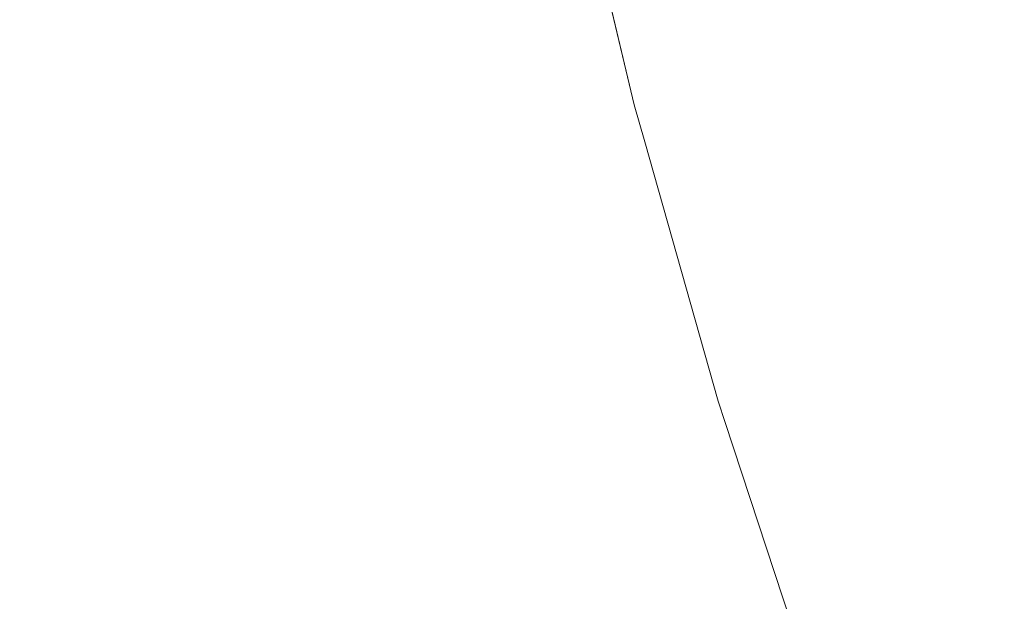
# Model space of a CAD drawing. Header units: centimetres. Extents: x -26.3 to 27.5, y 4.8 to 73.5.
# Tile 123 of 256: x -8.197 to -8.1699, y 5.2361 to 5.2522. Entities that reach past the tile are written whole.
import ezdxf

# ---------------------------------------------------------------- set-up
doc = ezdxf.new("R2010")
doc.units = ezdxf.units.CM
doc.header["$LTSCALE"] = 2.54
doc.layers.add('Lucido design-1', color=7, linetype='Continuous')

# ---------------------------------------------------------------- blocks, each defined once
blk = doc.blocks.new('Gruppo-3-1')
at = {"color": 7, "linetype": 'Continuous', "lineweight": 9}
for points in [[(-25.986537, 6.500212, -1479.014839), (-25.986537, 4.900212, -1479.014839), (27.113463, 4.900212, -1479.014839), (27.113463, 6.500212, -1479.014839)], [(-25.986537, 6.500212, -1515.114839), (-25.986537, 4.900212, -1515.114839), (27.113463, 4.900212, -1515.114839), (27.113463, 6.500212, -1515.114839)]]:
    blk.add_3dface(points, dxfattribs=at)
for points, invisible_edges in [([(-8.171923, 5.251941, -1479.474646), (-8.173805, 5.259853, -1479.474646), (-8.172112, 5.260218, -1479.470911), (-8.170247, 5.252378, -1479.470911)], 15), ([(-8.171923, 5.251941, -1515.574646), (-8.173805, 5.259853, -1515.574646), (-8.172112, 5.260218, -1515.570911), (-8.170247, 5.252378, -1515.570911)], 15), ([(-8.173447, 5.251544, -1479.478445), (-8.175344, 5.259521, -1479.478445), (-8.173805, 5.259853, -1479.474646), (-8.171923, 5.251941, -1479.474646)], 15), ([(-8.173447, 5.251544, -1515.578445), (-8.175344, 5.259521, -1515.578445), (-8.173805, 5.259853, -1515.574646), (-8.171923, 5.251941, -1515.574646)], 15), ([(-8.174818, 5.251187, -1479.482302), (-8.176729, 5.259223, -1479.482302), (-8.175344, 5.259521, -1479.478445), (-8.173447, 5.251544, -1479.478445)], 15), ([(-8.174818, 5.251187, -1515.582302), (-8.176729, 5.259223, -1515.582302), (-8.175344, 5.259521, -1515.578445), (-8.173447, 5.251544, -1515.578445)], 15), ([(-8.176034, 5.250871, -1479.486211), (-8.177957, 5.258958, -1479.486211), (-8.176729, 5.259223, -1479.482302), (-8.174818, 5.251187, -1479.482302)], 15), ([(-8.176034, 5.250871, -1515.586211), (-8.177957, 5.258958, -1515.586211), (-8.176729, 5.259223, -1515.582302), (-8.174818, 5.251187, -1515.582302)], 15), ([(-8.177092, 5.250596, -1479.490164), (-8.179026, 5.258728, -1479.490164), (-8.177957, 5.258958, -1479.486211), (-8.176034, 5.250871, -1479.486211)], 15), ([(-8.177092, 5.250596, -1515.590164), (-8.179026, 5.258728, -1515.590164), (-8.177957, 5.258958, -1515.586211), (-8.176034, 5.250871, -1515.586211)], 15), ([(-8.177991, 5.250361, -1479.494156), (-8.179935, 5.258532, -1479.494156), (-8.179026, 5.258728, -1479.490164), (-8.177092, 5.250596, -1479.490164)], 15), ([(-8.177991, 5.250361, -1515.594156), (-8.179935, 5.258532, -1515.594156), (-8.179026, 5.258728, -1515.590164), (-8.177092, 5.250596, -1515.590164)], 15), ([(-8.179311, 5.250018, -1479.502225), (-8.181268, 5.258244, -1479.502225), (-8.180682, 5.258371, -1479.498178), (-8.178731, 5.250169, -1479.498178)], 15), ([(-8.179311, 5.250018, -1515.602225), (-8.181268, 5.258244, -1515.602225), (-8.180682, 5.258371, -1515.598178), (-8.178731, 5.250169, -1515.598178)], 15), ([(-8.178731, 5.250169, -1479.498178), (-8.180682, 5.258371, -1479.498178), (-8.179935, 5.258532, -1479.494156), (-8.177991, 5.250361, -1479.494156)], 15), ([(-8.178731, 5.250169, -1515.598178), (-8.180682, 5.258371, -1515.598178), (-8.179935, 5.258532, -1515.594156), (-8.177991, 5.250361, -1515.594156)], 15), ([(-8.180256, 5.249772, -1479.7208), (-8.182222, 5.258039, -1479.7208), (-8.182067, 5.258072, -1479.716811), (-8.180103, 5.249811, -1479.716811)], 15), ([(-8.180256, 5.249772, -1515.8208), (-8.182222, 5.258039, -1515.8208), (-8.182067, 5.258072, -1515.816811), (-8.180103, 5.249811, -1515.816811)], 15), ([(-8.181697, 5.256598, -1479.714839), (-8.180084, 5.249816, -1479.714839), (-8.180103, 5.249811, -1479.716811), (-8.182067, 5.258072, -1479.716811)], 14), ([(-8.181697, 5.256598, -1515.814839), (-8.180084, 5.249816, -1515.814839), (-8.180103, 5.249811, -1515.816811), (-8.182067, 5.258072, -1515.816811)], 14), ([(-8.180083, 5.249817, -1479.514294), (-8.182047, 5.258076, -1479.514294), (-8.181951, 5.258097, -1479.510364), (-8.179987, 5.249842, -1479.510364)], 15), ([(-8.180083, 5.249817, -1515.614294), (-8.182047, 5.258076, -1515.614294), (-8.181951, 5.258097, -1515.610364), (-8.179987, 5.249842, -1515.610364)], 15), ([(-8.182047, 5.258076, -1479.514294), (-8.180083, 5.249817, -1479.514294), (-8.180084, 5.249816, -1479.514839), (-8.181697, 5.256598, -1479.514839)], 11), ([(-8.182047, 5.258076, -1515.614294), (-8.180083, 5.249817, -1515.614294), (-8.180084, 5.249816, -1515.614839), (-8.181697, 5.256598, -1515.614839)], 11), ([(-8.179987, 5.249842, -1479.510364), (-8.181951, 5.258097, -1479.510364), (-8.181691, 5.258153, -1479.506289), (-8.17973, 5.249909, -1479.506289)], 15), ([(-8.179987, 5.249842, -1515.610364), (-8.181951, 5.258097, -1515.610364), (-8.181691, 5.258153, -1515.606289), (-8.17973, 5.249909, -1515.606289)], 15), ([(-8.17973, 5.249909, -1479.506289), (-8.181691, 5.258153, -1479.506289), (-8.181268, 5.258244, -1479.502225), (-8.179311, 5.250018, -1479.502225)], 15), ([(-8.17973, 5.249909, -1515.606289), (-8.181691, 5.258153, -1515.606289), (-8.181268, 5.258244, -1515.602225), (-8.179311, 5.250018, -1515.602225)], 15), ([(-8.181643, 5.249411, -1479.732716), (-8.183623, 5.257737, -1479.732716), (-8.183, 5.257871, -1479.728758), (-8.181026, 5.249571, -1479.728758)], 15), ([(-8.181643, 5.249411, -1515.832716), (-8.183623, 5.257737, -1515.832716), (-8.183, 5.257871, -1515.828758), (-8.181026, 5.249571, -1515.828758)], 15), ([(-8.181026, 5.249571, -1479.728758), (-8.183, 5.257871, -1479.728758), (-8.182533, 5.257972, -1479.724784), (-8.180564, 5.249691, -1479.724784)], 15), ([(-8.181026, 5.249571, -1515.828758), (-8.183, 5.257871, -1515.828758), (-8.182533, 5.257972, -1515.824784), (-8.180564, 5.249691, -1515.824784)], 15), ([(-8.180564, 5.249691, -1479.724784), (-8.182533, 5.257972, -1479.724784), (-8.182222, 5.258039, -1479.7208), (-8.180256, 5.249772, -1479.7208)], 15), ([(-8.180564, 5.249691, -1515.824784), (-8.182533, 5.257972, -1515.824784), (-8.182222, 5.258039, -1515.8208), (-8.180256, 5.249772, -1515.8208)], 15), ([(-8.183338, 5.248969, -1479.740552), (-8.185335, 5.257368, -1479.740552), (-8.184402, 5.257569, -1479.736649), (-8.182414, 5.24921, -1479.736649)], 15), ([(-8.183338, 5.248969, -1515.840552), (-8.185335, 5.257368, -1515.840552), (-8.184402, 5.257569, -1515.836649), (-8.182414, 5.24921, -1515.836649)], 15), ([(-8.182414, 5.24921, -1479.736649), (-8.184402, 5.257569, -1479.736649), (-8.183623, 5.257737, -1479.732716), (-8.181643, 5.249411, -1479.732716)], 15), ([(-8.182414, 5.24921, -1515.836649), (-8.184402, 5.257569, -1515.836649), (-8.183623, 5.257737, -1515.832716), (-8.181643, 5.249411, -1515.832716)], 15), ([(-8.184415, 5.248689, -1479.744419), (-8.186423, 5.257133, -1479.744419), (-8.185335, 5.257368, -1479.740552), (-8.183338, 5.248969, -1479.740552)], 15), ([(-8.184415, 5.248689, -1515.844419), (-8.186423, 5.257133, -1515.844419), (-8.185335, 5.257368, -1515.840552), (-8.183338, 5.248969, -1515.840552)], 15), ([(-8.185642, 5.248369, -1479.748242), (-8.187663, 5.256866, -1479.748242), (-8.186423, 5.257133, -1479.744419), (-8.184415, 5.248689, -1479.744419)], 15), ([(-8.185642, 5.248369, -1515.848242), (-8.187663, 5.256866, -1515.848242), (-8.186423, 5.257133, -1515.844419), (-8.184415, 5.248689, -1515.844419)], 15), ([(-8.18702, 5.24801, -1479.752016), (-8.189055, 5.256566, -1479.752016), (-8.187663, 5.256866, -1479.748242), (-8.185642, 5.248369, -1479.748242)], 15), ([(-8.18702, 5.24801, -1515.852016), (-8.189055, 5.256566, -1515.852016), (-8.187663, 5.256866, -1515.848242), (-8.185642, 5.248369, -1515.848242)], 15), ([(-8.188546, 5.247613, -1479.755733), (-8.190596, 5.256234, -1479.755733), (-8.189055, 5.256566, -1479.752016), (-8.18702, 5.24801, -1479.752016)], 15), ([(-8.188546, 5.247613, -1515.855733), (-8.190596, 5.256234, -1515.855733), (-8.189055, 5.256566, -1515.852016), (-8.18702, 5.24801, -1515.852016)], 15), ([(-8.180084, 5.249816, -1479.714839), (-8.181697, 5.256598, -1479.714839), (-8.181697, 5.256598, -1479.514839), (-8.180084, 5.249816, -1479.514839)], 10), ([(-8.180084, 5.249816, -1515.814839), (-8.181697, 5.256598, -1515.814839), (-8.181697, 5.256598, -1515.614839), (-8.180084, 5.249816, -1515.614839)], 10), ([(-8.190217, 5.247178, -1479.759387), (-8.192284, 5.25587, -1479.759387), (-8.190596, 5.256234, -1479.755733), (-8.188546, 5.247613, -1479.755733)], 15), ([(-8.190217, 5.247178, -1515.859387), (-8.192284, 5.25587, -1515.859387), (-8.190596, 5.256234, -1515.855733), (-8.188546, 5.247613, -1515.855733)], 15), ([(-8.192032, 5.246705, -1479.762973), (-8.194118, 5.255475, -1479.762973), (-8.192284, 5.25587, -1479.759387), (-8.190217, 5.247178, -1479.759387)], 15), ([(-8.192032, 5.246705, -1515.862973), (-8.194118, 5.255475, -1515.862973), (-8.192284, 5.25587, -1515.859387), (-8.190217, 5.247178, -1515.859387)], 15), ([(-8.193988, 5.246196, -1479.766484), (-8.196094, 5.255049, -1479.766484), (-8.194118, 5.255475, -1479.762973), (-8.192032, 5.246705, -1479.762973)], 15), ([(-8.193988, 5.246196, -1515.866484), (-8.196094, 5.255049, -1515.866484), (-8.194118, 5.255475, -1515.862973), (-8.192032, 5.246705, -1515.862973)], 15), ([(-8.196083, 5.245651, -1479.769913), (-8.19821, 5.254593, -1479.769913), (-8.196094, 5.255049, -1479.766484), (-8.193988, 5.246196, -1479.766484)], 15), ([(-8.196083, 5.245651, -1515.869913), (-8.19821, 5.254593, -1515.869913), (-8.196094, 5.255049, -1515.866484), (-8.193988, 5.246196, -1515.866484)], 15), ([(-8.198312, 5.24507, -1479.773255), (-8.200461, 5.254108, -1479.773255), (-8.19821, 5.254593, -1479.769913), (-8.196083, 5.245651, -1479.769913)], 15), ([(-8.198312, 5.24507, -1515.873255), (-8.200461, 5.254108, -1515.873255), (-8.19821, 5.254593, -1515.869913), (-8.196083, 5.245651, -1515.869913)], 15), ([(-8.168051, 5.244624, -1479.470911), (-8.170247, 5.252378, -1479.470911), (-8.168422, 5.252853, -1479.467248), (-8.166248, 5.245176, -1479.467248)], 15), ([(-8.168051, 5.244624, -1515.570911), (-8.170247, 5.252378, -1515.570911), (-8.168422, 5.252853, -1515.567248), (-8.166248, 5.245176, -1515.567248)], 15), ([(-8.169707, 5.244117, -1479.474646), (-8.171923, 5.251941, -1479.474646), (-8.170247, 5.252378, -1479.470911), (-8.168051, 5.244624, -1479.470911)], 15), ([(-8.169707, 5.244117, -1515.574646), (-8.171923, 5.251941, -1515.574646), (-8.170247, 5.252378, -1515.570911), (-8.168051, 5.244624, -1515.570911)], 15), ([(-8.171213, 5.243656, -1479.478445), (-8.173447, 5.251544, -1479.478445), (-8.171923, 5.251941, -1479.474646), (-8.169707, 5.244117, -1479.474646)], 15), ([(-8.171213, 5.243656, -1515.578445), (-8.173447, 5.251544, -1515.578445), (-8.171923, 5.251941, -1515.574646), (-8.169707, 5.244117, -1515.574646)], 15), ([(-8.172568, 5.243241, -1479.482302), (-8.174818, 5.251187, -1479.482302), (-8.173447, 5.251544, -1479.478445), (-8.171213, 5.243656, -1479.478445)], 15), ([(-8.172568, 5.243241, -1515.582302), (-8.174818, 5.251187, -1515.582302), (-8.173447, 5.251544, -1515.578445), (-8.171213, 5.243656, -1515.578445)], 15), ([(-8.173769, 5.242873, -1479.486211), (-8.176034, 5.250871, -1479.486211), (-8.174818, 5.251187, -1479.482302), (-8.172568, 5.243241, -1479.482302)], 15), ([(-8.173769, 5.242873, -1515.586211), (-8.176034, 5.250871, -1515.586211), (-8.174818, 5.251187, -1515.582302), (-8.172568, 5.243241, -1515.582302)], 15), ([(-8.174814, 5.242553, -1479.490164), (-8.177092, 5.250596, -1479.490164), (-8.176034, 5.250871, -1479.486211), (-8.173769, 5.242873, -1479.486211)], 15), ([(-8.174814, 5.242553, -1515.590164), (-8.177092, 5.250596, -1515.590164), (-8.176034, 5.250871, -1515.586211), (-8.173769, 5.242873, -1515.586211)], 15), ([(-8.175703, 5.242281, -1479.494156), (-8.177991, 5.250361, -1479.494156), (-8.177092, 5.250596, -1479.490164), (-8.174814, 5.242553, -1479.490164)], 15), ([(-8.175703, 5.242281, -1515.594156), (-8.177991, 5.250361, -1515.594156), (-8.177092, 5.250596, -1515.590164), (-8.174814, 5.242553, -1515.590164)], 15), ([(-8.176434, 5.242057, -1479.498178), (-8.178731, 5.250169, -1479.498178), (-8.177991, 5.250361, -1479.494156), (-8.175703, 5.242281, -1479.494156)], 15), ([(-8.176434, 5.242057, -1515.598178), (-8.178731, 5.250169, -1515.598178), (-8.177991, 5.250361, -1515.594156), (-8.175703, 5.242281, -1515.594156)], 15), ([(-8.177421, 5.241755, -1479.506289), (-8.17973, 5.249909, -1479.506289), (-8.179311, 5.250018, -1479.502225), (-8.177007, 5.241881, -1479.502225)], 15), ([(-8.177421, 5.241755, -1515.606289), (-8.17973, 5.249909, -1515.606289), (-8.179311, 5.250018, -1515.602225), (-8.177007, 5.241881, -1515.602225)], 15), ([(-8.177007, 5.241881, -1479.502225), (-8.179311, 5.250018, -1479.502225), (-8.178731, 5.250169, -1479.498178), (-8.176434, 5.242057, -1479.498178)], 15), ([(-8.177007, 5.241881, -1515.602225), (-8.179311, 5.250018, -1515.602225), (-8.178731, 5.250169, -1515.598178), (-8.176434, 5.242057, -1515.598178)], 15), ([(-8.178702, 5.241362, -1479.728758), (-8.181026, 5.249571, -1479.728758), (-8.180564, 5.249691, -1479.724784), (-8.178245, 5.241502, -1479.724784)], 15), ([(-8.178702, 5.241362, -1515.828758), (-8.181026, 5.249571, -1515.828758), (-8.180564, 5.249691, -1515.824784), (-8.178245, 5.241502, -1515.824784)], 15), ([(-8.178245, 5.241502, -1479.724784), (-8.180564, 5.249691, -1479.724784), (-8.180256, 5.249772, -1479.7208), (-8.177941, 5.241595, -1479.7208)], 15), ([(-8.178245, 5.241502, -1515.824784), (-8.180564, 5.249691, -1515.824784), (-8.180256, 5.249772, -1515.8208), (-8.177941, 5.241595, -1515.8208)], 15), ([(-8.177941, 5.241595, -1479.7208), (-8.180256, 5.249772, -1479.7208), (-8.180103, 5.249811, -1479.716811), (-8.177789, 5.241642, -1479.716811)], 15), ([(-8.177941, 5.241595, -1515.8208), (-8.180256, 5.249772, -1515.8208), (-8.180103, 5.249811, -1515.816811), (-8.177789, 5.241642, -1515.816811)], 15), ([(-8.180103, 5.249811, -1479.716811), (-8.180084, 5.249816, -1479.714839), (-8.179793, 5.248791, -1479.714839)], 9), ([(-8.180103, 5.249811, -1515.816811), (-8.180084, 5.249816, -1515.814839), (-8.179793, 5.248791, -1515.814839)], 9), ([(-8.179793, 5.248791, -1479.714839), (-8.177771, 5.241647, -1479.714839), (-8.177789, 5.241642, -1479.716811), (-8.180103, 5.249811, -1479.716811)], 14), ([(-8.179793, 5.248791, -1515.814839), (-8.177771, 5.241647, -1515.814839), (-8.177789, 5.241642, -1515.816811), (-8.180103, 5.249811, -1515.816811)], 14), ([(-8.179793, 5.248791, -1479.514839), (-8.180084, 5.249816, -1479.514839), (-8.180083, 5.249817, -1479.514294)], 10), ([(-8.179793, 5.248791, -1515.614839), (-8.180084, 5.249816, -1515.614839), (-8.180083, 5.249817, -1515.614294)], 10), ([(-8.180084, 5.249816, -1479.514839), (-8.179793, 5.248791, -1479.514839), (-8.179793, 5.248791, -1479.714839), (-8.180084, 5.249816, -1479.714839)], 10), ([(-8.180084, 5.249816, -1515.614839), (-8.179793, 5.248791, -1515.614839), (-8.179793, 5.248791, -1515.814839), (-8.180084, 5.249816, -1515.814839)], 10), ([(-8.177769, 5.241648, -1479.514294), (-8.180083, 5.249817, -1479.514294), (-8.179987, 5.249842, -1479.510364), (-8.177675, 5.241677, -1479.510364)], 15), ([(-8.177769, 5.241648, -1515.614294), (-8.180083, 5.249817, -1515.614294), (-8.179987, 5.249842, -1515.610364), (-8.177675, 5.241677, -1515.610364)], 15), ([(-8.180083, 5.249817, -1479.514294), (-8.177769, 5.241648, -1479.514294), (-8.177771, 5.241647, -1479.514839), (-8.179793, 5.248791, -1479.514839)], 11), ([(-8.180083, 5.249817, -1515.614294), (-8.177769, 5.241648, -1515.614294), (-8.177771, 5.241647, -1515.614839), (-8.179793, 5.248791, -1515.614839)], 11), ([(-8.177675, 5.241677, -1479.510364), (-8.179987, 5.249842, -1479.510364), (-8.17973, 5.249909, -1479.506289), (-8.177421, 5.241755, -1479.506289)], 15), ([(-8.177675, 5.241677, -1515.610364), (-8.179987, 5.249842, -1515.610364), (-8.17973, 5.249909, -1515.606289), (-8.177421, 5.241755, -1515.606289)], 15), ([(-8.180073, 5.240943, -1479.736649), (-8.182414, 5.24921, -1479.736649), (-8.181643, 5.249411, -1479.732716), (-8.179311, 5.241176, -1479.732716)], 15), ([(-8.180073, 5.240943, -1515.836649), (-8.182414, 5.24921, -1515.836649), (-8.181643, 5.249411, -1515.832716), (-8.179311, 5.241176, -1515.832716)], 15), ([(-8.179311, 5.241176, -1479.732716), (-8.181643, 5.249411, -1479.732716), (-8.181026, 5.249571, -1479.728758), (-8.178702, 5.241362, -1479.728758)], 15), ([(-8.179311, 5.241176, -1515.832716), (-8.181643, 5.249411, -1515.832716), (-8.181026, 5.249571, -1515.828758), (-8.178702, 5.241362, -1515.828758)], 15), ([(-8.180986, 5.240663, -1479.740552), (-8.183338, 5.248969, -1479.740552), (-8.182414, 5.24921, -1479.736649), (-8.180073, 5.240943, -1479.736649)], 15), ([(-8.180986, 5.240663, -1515.840552), (-8.183338, 5.248969, -1515.840552), (-8.182414, 5.24921, -1515.836649), (-8.180073, 5.240943, -1515.836649)], 15), ([(-8.18205, 5.240337, -1479.744419), (-8.184415, 5.248689, -1479.744419), (-8.183338, 5.248969, -1479.740552), (-8.180986, 5.240663, -1479.740552)], 15), ([(-8.18205, 5.240337, -1515.844419), (-8.184415, 5.248689, -1515.844419), (-8.183338, 5.248969, -1515.840552), (-8.180986, 5.240663, -1515.840552)], 15), ([(-8.183263, 5.239966, -1479.748242), (-8.185642, 5.248369, -1479.748242), (-8.184415, 5.248689, -1479.744419), (-8.18205, 5.240337, -1479.744419)], 15), ([(-8.183263, 5.239966, -1515.848242), (-8.185642, 5.248369, -1515.848242), (-8.184415, 5.248689, -1515.844419), (-8.18205, 5.240337, -1515.844419)], 15), ([(-8.177771, 5.241647, -1479.714839), (-8.179793, 5.248791, -1479.714839), (-8.179793, 5.248791, -1479.514839), (-8.177771, 5.241647, -1479.514839)], 10), ([(-8.177771, 5.241647, -1515.814839), (-8.179793, 5.248791, -1515.814839), (-8.179793, 5.248791, -1515.614839), (-8.177771, 5.241647, -1515.614839)], 10), ([(-8.184624, 5.239549, -1479.752016), (-8.18702, 5.24801, -1479.752016), (-8.185642, 5.248369, -1479.748242), (-8.183263, 5.239966, -1479.748242)], 15), ([(-8.184624, 5.239549, -1515.852016), (-8.18702, 5.24801, -1515.852016), (-8.185642, 5.248369, -1515.848242), (-8.183263, 5.239966, -1515.848242)], 15), ([(-8.186131, 5.239087, -1479.755733), (-8.188546, 5.247613, -1479.755733), (-8.18702, 5.24801, -1479.752016), (-8.184624, 5.239549, -1479.752016)], 15), ([(-8.186131, 5.239087, -1515.855733), (-8.188546, 5.247613, -1515.855733), (-8.18702, 5.24801, -1515.852016), (-8.184624, 5.239549, -1515.852016)], 15), ([(-8.187783, 5.238581, -1479.759387), (-8.190217, 5.247178, -1479.759387), (-8.188546, 5.247613, -1479.755733), (-8.186131, 5.239087, -1479.755733)], 15), ([(-8.187783, 5.238581, -1515.859387), (-8.190217, 5.247178, -1515.859387), (-8.188546, 5.247613, -1515.855733), (-8.186131, 5.239087, -1515.855733)], 15), ([(-8.189576, 5.238032, -1479.762973), (-8.192032, 5.246705, -1479.762973), (-8.190217, 5.247178, -1479.759387), (-8.187783, 5.238581, -1479.759387)], 15), ([(-8.189576, 5.238032, -1515.862973), (-8.192032, 5.246705, -1515.862973), (-8.190217, 5.247178, -1515.859387), (-8.187783, 5.238581, -1515.859387)], 15), ([(-8.191509, 5.23744, -1479.766484), (-8.193988, 5.246196, -1479.766484), (-8.192032, 5.246705, -1479.762973), (-8.189576, 5.238032, -1479.762973)], 15), ([(-8.191509, 5.23744, -1515.866484), (-8.193988, 5.246196, -1515.866484), (-8.192032, 5.246705, -1515.862973), (-8.189576, 5.238032, -1515.862973)], 15), ([(-8.193578, 5.236806, -1479.769913), (-8.196083, 5.245651, -1479.769913), (-8.193988, 5.246196, -1479.766484), (-8.191509, 5.23744, -1479.766484)], 15), ([(-8.193578, 5.236806, -1515.869913), (-8.196083, 5.245651, -1515.869913), (-8.193988, 5.246196, -1515.866484), (-8.191509, 5.23744, -1515.866484)], 15), ([(-8.195781, 5.236132, -1479.773255), (-8.198312, 5.24507, -1479.773255), (-8.196083, 5.245651, -1479.769913), (-8.193578, 5.236806, -1479.769913)], 15), ([(-8.195781, 5.236132, -1515.873255), (-8.198312, 5.24507, -1515.873255), (-8.196083, 5.245651, -1515.869913), (-8.193578, 5.236806, -1515.869913)], 15), ([(-8.19815, 5.235406, -1479.776551), (-8.200709, 5.244446, -1479.776551), (-8.198312, 5.24507, -1479.773255), (-8.195781, 5.236132, -1479.773255)], 15), ([(-8.19815, 5.235406, -1515.876551), (-8.200709, 5.244446, -1515.876551), (-8.198312, 5.24507, -1515.873255), (-8.195781, 5.236132, -1515.873255)], 15), ([(-8.168647, 5.235869, -1479.478445), (-8.171213, 5.243656, -1479.478445), (-8.169707, 5.244117, -1479.474646), (-8.167161, 5.236393, -1479.474646)], 15), ([(-8.168647, 5.235869, -1515.578445), (-8.171213, 5.243656, -1515.578445), (-8.169707, 5.244117, -1515.574646), (-8.167161, 5.236393, -1515.574646)], 15), ([(-8.169982, 5.235397, -1479.482302), (-8.172568, 5.243241, -1479.482302), (-8.171213, 5.243656, -1479.478445), (-8.168647, 5.235869, -1479.478445)], 15), ([(-8.169982, 5.235397, -1515.582302), (-8.172568, 5.243241, -1515.582302), (-8.171213, 5.243656, -1515.578445), (-8.168647, 5.235869, -1515.578445)], 15), ([(-8.171166, 5.234978, -1479.486211), (-8.173769, 5.242873, -1479.486211), (-8.172568, 5.243241, -1479.482302), (-8.169982, 5.235397, -1479.482302)], 15), ([(-8.171166, 5.234978, -1515.586211), (-8.173769, 5.242873, -1515.586211), (-8.172568, 5.243241, -1515.582302), (-8.169982, 5.235397, -1515.582302)], 15), ([(-8.172197, 5.234614, -1479.490164), (-8.174814, 5.242553, -1479.490164), (-8.173769, 5.242873, -1479.486211), (-8.171166, 5.234978, -1479.486211)], 15), ([(-8.172197, 5.234614, -1515.590164), (-8.174814, 5.242553, -1515.590164), (-8.173769, 5.242873, -1515.586211), (-8.171166, 5.234978, -1515.586211)], 15), ([(-8.173074, 5.234304, -1479.494156), (-8.175703, 5.242281, -1479.494156), (-8.174814, 5.242553, -1479.490164), (-8.172197, 5.234614, -1479.490164)], 15), ([(-8.173074, 5.234304, -1515.594156), (-8.175703, 5.242281, -1515.594156), (-8.174814, 5.242553, -1515.590164), (-8.172197, 5.234614, -1515.590164)], 15), ([(-8.17436, 5.23385, -1479.502225), (-8.177007, 5.241881, -1479.502225), (-8.176434, 5.242057, -1479.498178), (-8.173795, 5.23405, -1479.498178)], 15), ([(-8.17436, 5.23385, -1515.602225), (-8.177007, 5.241881, -1515.602225), (-8.176434, 5.242057, -1515.598178), (-8.173795, 5.23405, -1515.598178)], 15), ([(-8.173795, 5.23405, -1479.498178), (-8.176434, 5.242057, -1479.498178), (-8.175703, 5.242281, -1479.494156), (-8.173074, 5.234304, -1479.494156)], 15), ([(-8.173795, 5.23405, -1515.598178), (-8.176434, 5.242057, -1515.598178), (-8.175703, 5.242281, -1515.594156), (-8.173074, 5.234304, -1515.594156)], 15), ([(-8.174768, 5.233706, -1479.506289), (-8.177421, 5.241755, -1479.506289), (-8.177007, 5.241881, -1479.502225), (-8.17436, 5.23385, -1479.502225)], 15), ([(-8.174768, 5.233706, -1515.606289), (-8.177421, 5.241755, -1515.606289), (-8.177007, 5.241881, -1515.602225), (-8.17436, 5.23385, -1515.602225)], 15), ([(-8.176031, 5.23326, -1479.728758), (-8.178702, 5.241362, -1479.728758), (-8.178245, 5.241502, -1479.724784), (-8.17558, 5.233419, -1479.724784)], 15), ([(-8.176031, 5.23326, -1515.828758), (-8.178702, 5.241362, -1515.828758), (-8.178245, 5.241502, -1515.824784), (-8.17558, 5.233419, -1515.824784)], 15), ([(-8.17558, 5.233419, -1479.724784), (-8.178245, 5.241502, -1479.724784), (-8.177941, 5.241595, -1479.7208), (-8.175281, 5.233525, -1479.7208)], 15), ([(-8.17558, 5.233419, -1515.824784), (-8.178245, 5.241502, -1515.824784), (-8.177941, 5.241595, -1515.8208), (-8.175281, 5.233525, -1515.8208)], 15), ([(-8.175281, 5.233525, -1479.7208), (-8.177941, 5.241595, -1479.7208), (-8.177789, 5.241642, -1479.716811), (-8.175131, 5.233578, -1479.716811)], 15), ([(-8.175281, 5.233525, -1515.8208), (-8.177941, 5.241595, -1515.8208), (-8.177789, 5.241642, -1515.816811), (-8.175131, 5.233578, -1515.816811)], 15), ([(-8.177789, 5.241642, -1479.716811), (-8.177771, 5.241647, -1479.714839), (-8.177576, 5.241056, -1479.714839)], 9), ([(-8.177789, 5.241642, -1515.816811), (-8.177771, 5.241647, -1515.814839), (-8.177576, 5.241056, -1515.814839)], 9), ([(-8.177576, 5.241056, -1479.714839), (-8.175113, 5.233584, -1479.714839), (-8.175131, 5.233578, -1479.716811), (-8.177789, 5.241642, -1479.716811)], 14), ([(-8.177576, 5.241056, -1515.814839), (-8.175113, 5.233584, -1515.814839), (-8.175131, 5.233578, -1515.816811), (-8.177789, 5.241642, -1515.816811)], 14), ([(-8.177576, 5.241056, -1479.514839), (-8.177771, 5.241647, -1479.514839), (-8.177769, 5.241648, -1479.514294)], 10), ([(-8.177576, 5.241056, -1515.614839), (-8.177771, 5.241647, -1515.614839), (-8.177769, 5.241648, -1515.614294)], 10), ([(-8.177771, 5.241647, -1479.514839), (-8.177576, 5.241056, -1479.514839), (-8.177576, 5.241056, -1479.714839), (-8.177771, 5.241647, -1479.714839)], 10), ([(-8.177771, 5.241647, -1515.614839), (-8.177576, 5.241056, -1515.614839), (-8.177576, 5.241056, -1515.814839), (-8.177771, 5.241647, -1515.814839)], 10), ([(-8.175111, 5.233585, -1479.514294), (-8.177769, 5.241648, -1479.514294), (-8.177675, 5.241677, -1479.510364), (-8.175018, 5.233617, -1479.510364)], 15), ([(-8.175111, 5.233585, -1515.614294), (-8.177769, 5.241648, -1515.614294), (-8.177675, 5.241677, -1515.610364), (-8.175018, 5.233617, -1515.610364)], 15), ([(-8.177769, 5.241648, -1479.514294), (-8.175111, 5.233585, -1479.514294), (-8.175113, 5.233584, -1479.514839), (-8.177576, 5.241056, -1479.514839)], 11), ([(-8.177769, 5.241648, -1515.614294), (-8.175111, 5.233585, -1515.614294), (-8.175113, 5.233584, -1515.614839), (-8.177576, 5.241056, -1515.614839)], 11), ([(-8.175018, 5.233617, -1479.510364), (-8.177675, 5.241677, -1479.510364), (-8.177421, 5.241755, -1479.506289), (-8.174768, 5.233706, -1479.506289)], 15), ([(-8.175018, 5.233617, -1515.610364), (-8.177675, 5.241677, -1515.610364), (-8.177421, 5.241755, -1515.606289), (-8.174768, 5.233706, -1515.606289)], 15), ([(-8.176632, 5.233047, -1479.732716), (-8.179311, 5.241176, -1479.732716), (-8.178702, 5.241362, -1479.728758), (-8.176031, 5.23326, -1479.728758)], 15), ([(-8.176632, 5.233047, -1515.832716), (-8.179311, 5.241176, -1515.832716), (-8.178702, 5.241362, -1515.828758), (-8.176031, 5.23326, -1515.828758)], 15), ([(-8.177383, 5.232782, -1479.736649), (-8.180073, 5.240943, -1479.736649), (-8.179311, 5.241176, -1479.732716), (-8.176632, 5.233047, -1479.732716)], 15), ([(-8.177383, 5.232782, -1515.836649), (-8.180073, 5.240943, -1515.836649), (-8.179311, 5.241176, -1515.832716), (-8.176632, 5.233047, -1515.832716)], 15), ([(-8.175113, 5.233584, -1479.714839), (-8.177576, 5.241056, -1479.714839), (-8.177576, 5.241056, -1479.514839), (-8.175113, 5.233584, -1479.514839)], 10), ([(-8.175113, 5.233584, -1515.814839), (-8.177576, 5.241056, -1515.814839), (-8.177576, 5.241056, -1515.614839), (-8.175113, 5.233584, -1515.614839)], 10), ([(-8.178283, 5.232464, -1479.740552), (-8.180986, 5.240663, -1479.740552), (-8.180073, 5.240943, -1479.736649), (-8.177383, 5.232782, -1479.736649)], 15), ([(-8.178283, 5.232464, -1515.840552), (-8.180986, 5.240663, -1515.840552), (-8.180073, 5.240943, -1515.836649), (-8.177383, 5.232782, -1515.836649)], 15), ([(-8.179332, 5.232093, -1479.744419), (-8.18205, 5.240337, -1479.744419), (-8.180986, 5.240663, -1479.740552), (-8.178283, 5.232464, -1479.740552)], 15), ([(-8.179332, 5.232093, -1515.844419), (-8.18205, 5.240337, -1515.844419), (-8.180986, 5.240663, -1515.840552), (-8.178283, 5.232464, -1515.840552)], 15), ([(-8.180529, 5.231671, -1479.748242), (-8.183263, 5.239966, -1479.748242), (-8.18205, 5.240337, -1479.744419), (-8.179332, 5.232093, -1479.744419)], 15), ([(-8.180529, 5.231671, -1515.848242), (-8.183263, 5.239966, -1515.848242), (-8.18205, 5.240337, -1515.844419), (-8.179332, 5.232093, -1515.844419)], 15), ([(-8.181871, 5.231196, -1479.752016), (-8.184624, 5.239549, -1479.752016), (-8.183263, 5.239966, -1479.748242), (-8.180529, 5.231671, -1479.748242)], 15), ([(-8.181871, 5.231196, -1515.852016), (-8.184624, 5.239549, -1515.852016), (-8.183263, 5.239966, -1515.848242), (-8.180529, 5.231671, -1515.848242)], 15), ([(-8.183357, 5.230671, -1479.755733), (-8.186131, 5.239087, -1479.755733), (-8.184624, 5.239549, -1479.752016), (-8.181871, 5.231196, -1479.752016)], 15), ([(-8.183357, 5.230671, -1515.855733), (-8.186131, 5.239087, -1515.855733), (-8.184624, 5.239549, -1515.852016), (-8.181871, 5.231196, -1515.852016)], 15), ([(-8.184986, 5.230096, -1479.759387), (-8.187783, 5.238581, -1479.759387), (-8.186131, 5.239087, -1479.755733), (-8.183357, 5.230671, -1479.755733)], 15), ([(-8.184986, 5.230096, -1515.859387), (-8.187783, 5.238581, -1515.859387), (-8.186131, 5.239087, -1515.855733), (-8.183357, 5.230671, -1515.855733)], 15), ([(-8.186754, 5.229471, -1479.762973), (-8.189576, 5.238032, -1479.762973), (-8.187783, 5.238581, -1479.759387), (-8.184986, 5.230096, -1479.759387)], 15), ([(-8.186754, 5.229471, -1515.862973), (-8.189576, 5.238032, -1515.862973), (-8.187783, 5.238581, -1515.859387), (-8.184986, 5.230096, -1515.859387)], 15), ([(-8.18866, 5.228798, -1479.766484), (-8.191509, 5.23744, -1479.766484), (-8.189576, 5.238032, -1479.762973), (-8.186754, 5.229471, -1479.762973)], 15), ([(-8.18866, 5.228798, -1515.866484), (-8.191509, 5.23744, -1515.866484), (-8.189576, 5.238032, -1515.862973), (-8.186754, 5.229471, -1515.862973)], 15), ([(-8.190701, 5.228077, -1479.769913), (-8.193578, 5.236806, -1479.769913), (-8.191509, 5.23744, -1479.766484), (-8.18866, 5.228798, -1479.766484)], 15), ([(-8.190701, 5.228077, -1515.869913), (-8.193578, 5.236806, -1515.869913), (-8.191509, 5.23744, -1515.866484), (-8.18866, 5.228798, -1515.866484)], 15), ([(-8.192873, 5.227309, -1479.773255), (-8.195781, 5.236132, -1479.773255), (-8.193578, 5.236806, -1479.769913), (-8.190701, 5.228077, -1479.769913)], 15), ([(-8.192873, 5.227309, -1515.873255), (-8.195781, 5.236132, -1515.873255), (-8.193578, 5.236806, -1515.869913), (-8.190701, 5.228077, -1515.869913)], 15), ([(-8.195208, 5.226484, -1479.776551), (-8.19815, 5.235406, -1479.776551), (-8.195781, 5.236132, -1479.773255), (-8.192873, 5.227309, -1479.773255)], 15)]:
    blk.add_3dface(points, dxfattribs=dict(at, invisible_edges=invisible_edges))
blk = doc.blocks.new('Gruppo-4-1')
at = {"color": 7}
blk.add_blockref('Gruppo-3-1', (0, 0), dxfattribs=at)

msp = doc.modelspace()

# ---------------------------------------------------------------- block references
at = {"layer": 'Lucido design-1', "color": 7}
msp.add_blockref('Gruppo-4-1', (0, 0), dxfattribs=at)

doc.saveas('drawing.dxf')
